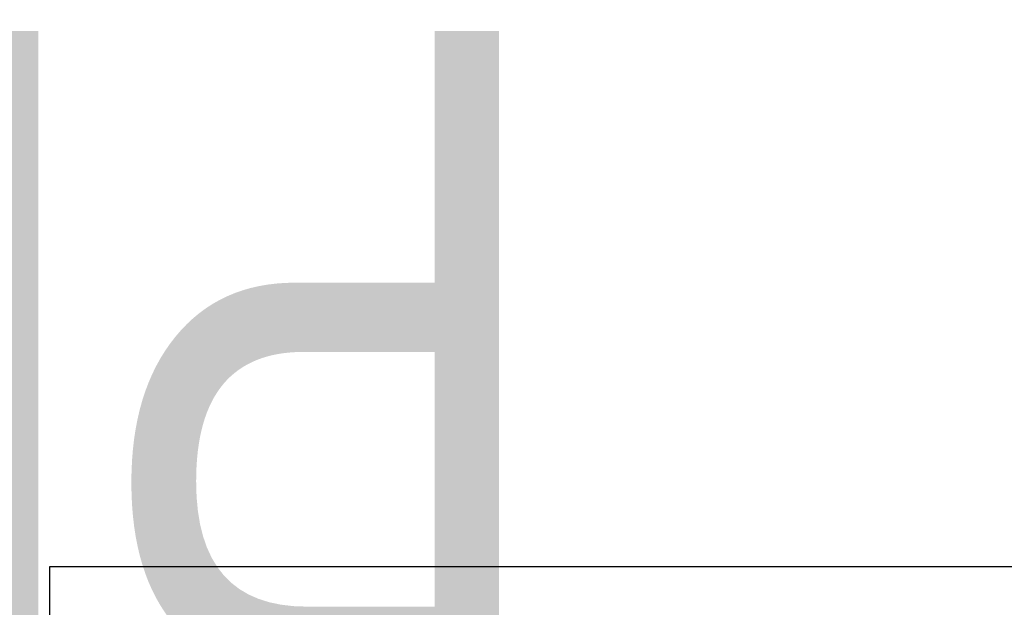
# Model space of a CAD drawing. Header units: millimetres. Extents: x -116 to 734, y -69 to 356.
# Tile 10 of 12: x -3 to 104, y 293 to 356. Entities that reach past the tile are written whole.
import ezdxf
from ezdxf.enums import TextEntityAlignment as Align

# ---------------------------------------------------------------- set-up
doc = ezdxf.new("R2018")
doc.units = ezdxf.units.MM
doc.layers.add('Кромка (ГОСТ)', color=7, linetype='Continuous', lineweight=50)
doc.layers.add('Обозначение (ГОСТ)', color=7, linetype='Continuous', lineweight=25)
doc.styles.get("Standard").update_dxf_attribs({"font": 'GOST Common Italic.ttf'})

# ---------------------------------------------------------------- blocks, each defined once
blk = doc.blocks.new('ГОСТ - Доп. графы 3')
at = {"layer": 'Обозначение (ГОСТ)', "lineweight": 30, "width": 0.8}
blk.add_attdef('ОБОЗНАЧЕНИЕ', text='', height=5, rotation=180, dxfattribs=at).set_placement((34.94, -6.97), align=Align.MIDDLE_CENTER)
blk = doc.blocks.new('Рамки ГОСТ_ граница 297x210')
at = {"layer": 'Кромка (ГОСТ)', "lineweight": 25}
for p, q in [((0, 0), (0, 297)), ((0, 297), (210, 297))]:
    blk.add_line(p, q, dxfattribs=at)

msp = doc.modelspace()

# ---------------------------------------------------------------- block references
ref = msp.add_blockref('ГОСТ - Доп. графы 3', (20, 292))
lines = msp.add_mtext('\\W0.8000;PF03 ', dxfattribs={"layer": 'Обозначение (ГОСТ)', "insert": (54.9421, 285.0324), "char_height": 70.124838, "attachment_point": 1, "rotation": 180})
ref.add_attrib('ОБОЗНАЧЕНИЕ', '', (54.9421, 285.0324)).embed_mtext(lines)
msp.add_blockref('Рамки ГОСТ_ граница 297x210', (0, 0))

doc.saveas('drawing.dxf')
